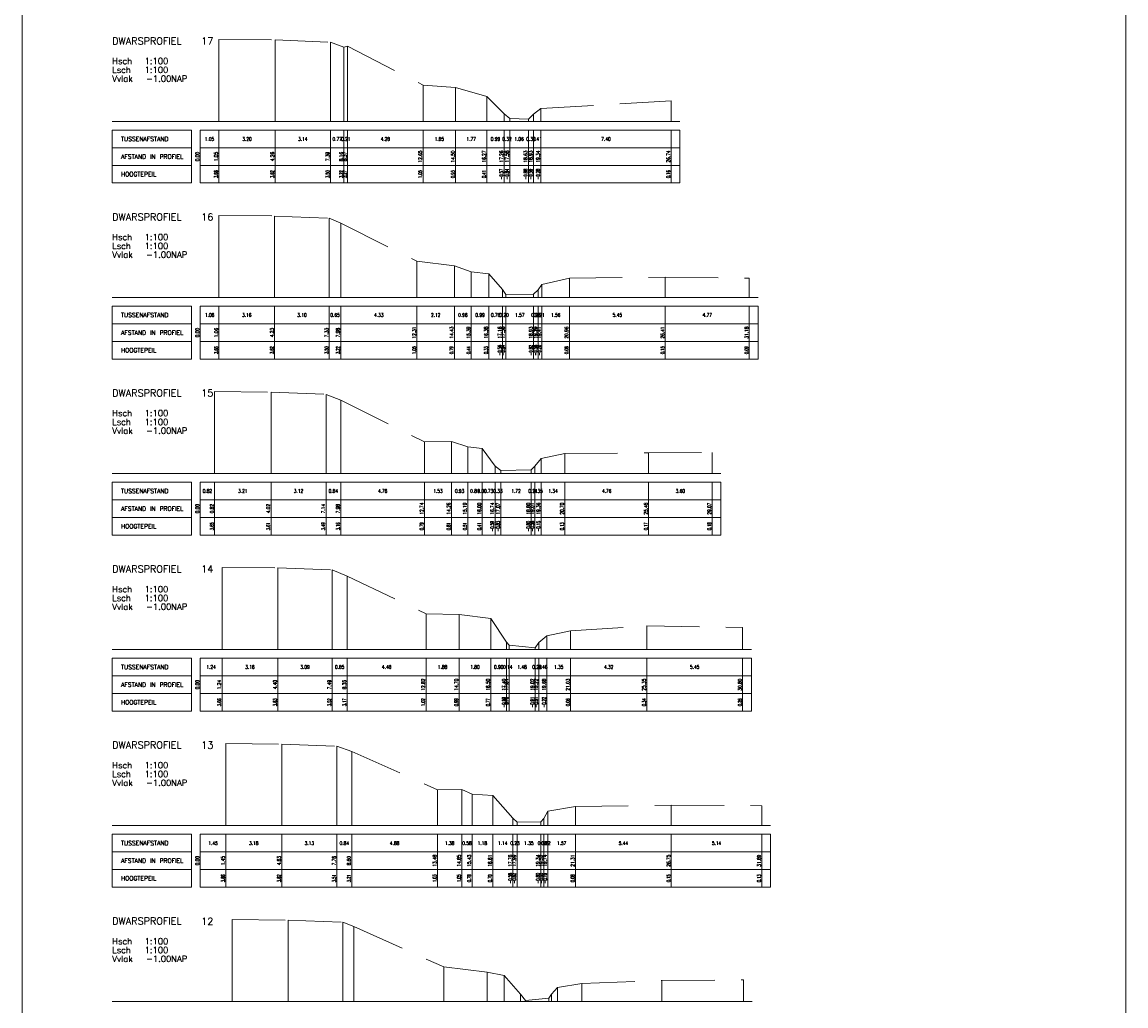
# Model space of a CAD drawing. Header units: metres. Extents: x 102665 to 103901, y 415762 to 419767.
# Tile 17 of 93: x 103575 to 103637, y 417182 to 417238. Entities that reach past the tile are written whole.
import ezdxf
from ezdxf.enums import TextEntityAlignment as Align

# ---------------------------------------------------------------- set-up
doc = ezdxf.new("R2010")
doc.units = ezdxf.units.M
doc.header["$MEASUREMENT"] = 0
doc.linetypes.add('HIDDEN', pattern=[4.5, 3, -1.5])
for name, color, linetype, lineweight in [('DTM-dwarsprofiel', 7, 'Continuous', 0), ('DTM-profiellijn', 7, 'Continuous', 0), ('DTM_01-10-2013_terrestrisch', 165, 'Continuous', 0)]:
    doc.layers.add(name, color=color, linetype=linetype, lineweight=lineweight)
doc.styles.get("Standard").update_dxf_attribs({"font": 'txt.shx'})

msp = doc.modelspace()

# ---------------------------------------------------------------- linework, layer by layer
at = {"layer": 'DTM-dwarsprofiel', "linetype": 'Continuous'}
for p, q in [((103579.747, 417232.519), (103611.984, 417232.519)), ((103584.747, 417231.019), (103584.747, 417232.019)), ((103585.8, 417231.019), (103585.8, 417232.019)), ((103589.003, 417231.019), (103589.003, 417232.019)), ((103592.139, 417231.019), (103592.139, 417232.019)), ((103592.908, 417231.019), (103592.908, 417232.019)), ((103593.119, 417231.019), (103593.119, 417232.019)), ((103597.4, 417231.019), (103597.4, 417232.019)), ((103599.251, 417231.019), (103599.251, 417232.019)), ((103601.02, 417231.019), (103601.02, 417232.019)), ((103602.007, 417231.019), (103602.007, 417232.019)), ((103602.323, 417231.019), (103602.323, 417232.019)), ((103603.379, 417231.019), (103603.379, 417232.019)), ((103603.675, 417231.019), (103603.675, 417232.019)), ((103604.089, 417231.019), (103604.089, 417232.019)), ((103611.484, 417231.019), (103611.484, 417232.019)), ((103579.747, 417222.519), (103616.427, 417222.519)), ((103584.747, 417221.019), (103584.747, 417222.019)), ((103585.808, 417221.019), (103585.808, 417222.019)), ((103588.972, 417221.019), (103588.972, 417222.019)), ((103592.074, 417221.019), (103592.074, 417222.019)), ((103592.725, 417221.019), (103592.725, 417222.019)), ((103597.055, 417221.019), (103597.055, 417222.019)), ((103599.179, 417221.019), (103599.179, 417222.019)), ((103600.141, 417221.019), (103600.141, 417222.019)), ((103601.131, 417221.019), (103601.131, 417222.019)), ((103601.907, 417221.019), (103601.907, 417222.019)), ((103602.104, 417221.019), (103602.104, 417222.019)), ((103603.678, 417221.019), (103603.678, 417222.019)), ((103603.936, 417221.019), (103603.936, 417222.019)), ((103603.945, 417221.019), (103603.945, 417222.019)), ((103604.153, 417221.019), (103604.153, 417222.019)), ((103605.708, 417221.019), (103605.708, 417222.019)), ((103611.156, 417221.019), (103611.156, 417222.019)), ((103615.927, 417221.019), (103615.927, 417222.019)), ((103579.747, 417212.519), (103614.313, 417212.519)), ((103584.747, 417211.019), (103584.747, 417212.019)), ((103585.563, 417211.019), (103585.563, 417212.019)), ((103588.768, 417211.019), (103588.768, 417212.019)), ((103591.89, 417211.019), (103591.89, 417212.019)), ((103592.726, 417211.019), (103592.726, 417212.019)), ((103597.484, 417211.019), (103597.484, 417212.019)), ((103599.01, 417211.019), (103599.01, 417212.019)), ((103599.936, 417211.019), (103599.936, 417212.019)), ((103600.748, 417211.019), (103600.748, 417212.019)), ((103600.752, 417211.019), (103600.752, 417212.019)), ((103601.486, 417211.019), (103601.486, 417212.019)), ((103601.818, 417211.019), (103601.818, 417212.019)), ((103603.542, 417211.019), (103603.542, 417212.019)), ((103603.755, 417211.019), (103603.755, 417212.019)), ((103604.108, 417211.019), (103604.108, 417212.019)), ((103605.448, 417211.019), (103605.448, 417212.019)), ((103610.21, 417211.019), (103610.21, 417212.019)), ((103613.813, 417211.019), (103613.813, 417212.019)), ((103579.747, 417202.519), (103616.049, 417202.519)), ((103584.747, 417201.019), (103584.747, 417202.019)), ((103585.986, 417201.019), (103585.986, 417202.019)), ((103589.15, 417201.019), (103589.15, 417202.019)), ((103592.241, 417201.019), (103592.241, 417202.019)), ((103593.093, 417201.019), (103593.093, 417202.019)), ((103597.568, 417201.019), (103597.568, 417202.019)), ((103599.445, 417201.019), (103599.445, 417202.019)), ((103601.245, 417201.019), (103601.245, 417202.019)), ((103602.145, 417201.019), (103602.145, 417202.019)), ((103602.284, 417201.019), (103602.284, 417202.019)), ((103603.765, 417201.019), (103603.765, 417202.019)), ((103603.969, 417201.019), (103603.969, 417202.019)), ((103604.425, 417201.019), (103604.425, 417202.019)), ((103605.778, 417201.019), (103605.778, 417202.019)), ((103610.102, 417201.019), (103610.102, 417202.019)), ((103615.549, 417201.019), (103615.549, 417202.019)), ((103579.747, 417192.519), (103617.139, 417192.519)), ((103584.747, 417191.019), (103584.747, 417192.019)), ((103586.199, 417191.019), (103586.199, 417192.019)), ((103589.378, 417191.019), (103589.378, 417192.019)), ((103592.508, 417191.019), (103592.508, 417192.019)), ((103593.347, 417191.019), (103593.347, 417192.019)), ((103598.222, 417191.019), (103598.222, 417192.019)), ((103599.6, 417191.019), (103599.6, 417192.019)), ((103600.181, 417191.019), (103600.181, 417192.019)), ((103601.359, 417191.019), (103601.359, 417192.019)), ((103602.503, 417191.019), (103602.503, 417192.019)), ((103602.736, 417191.019), (103602.736, 417192.019)), ((103604.082, 417191.019), (103604.082, 417192.019)), ((103604.264, 417191.019), (103604.264, 417192.019)), ((103604.488, 417191.019), (103604.488, 417192.019)), ((103606.055, 417191.019), (103606.055, 417192.019)), ((103611.498, 417191.019), (103611.498, 417192.019)), ((103616.639, 417191.019), (103616.639, 417192.019)), ((103579.747, 417182.519), (103616.097, 417182.519))]:
    msp.add_line(p, q, dxfattribs=at)
at = {"layer": 'DTM-dwarsprofiel', "color": 7, "linetype": 'Continuous'}
for p, q in [((103579.747, 417232.019), (103579.747, 417229.019)), ((103579.747, 417232.019), (103584.247, 417232.019)), ((103584.247, 417232.019), (103584.247, 417229.019)), ((103584.747, 417232.019), (103584.747, 417229.019)), ((103584.747, 417232.019), (103611.984, 417232.019)), ((103611.984, 417232.019), (103611.984, 417229.019)), ((103579.747, 417231.019), (103584.247, 417231.019)), ((103584.747, 417230.019), (103584.747, 417231.019)), ((103584.747, 417231.019), (103611.984, 417231.019)), ((103585.8, 417230.019), (103585.8, 417231.019)), ((103589.003, 417230.019), (103589.003, 417231.019)), ((103592.139, 417230.019), (103592.139, 417231.019)), ((103592.908, 417230.019), (103592.908, 417231.019)), ((103593.119, 417230.019), (103593.119, 417231.019)), ((103597.4, 417230.019), (103597.4, 417231.019)), ((103599.251, 417230.019), (103599.251, 417231.019)), ((103601.02, 417230.019), (103601.02, 417231.019)), ((103602.007, 417230.019), (103602.007, 417231.019)), ((103602.323, 417230.019), (103602.323, 417231.019)), ((103603.379, 417230.019), (103603.379, 417231.019)), ((103603.675, 417230.019), (103603.675, 417231.019)), ((103604.089, 417230.019), (103604.089, 417231.019)), ((103611.484, 417230.019), (103611.484, 417231.019)), ((103579.747, 417230.019), (103584.247, 417230.019)), ((103584.747, 417230.019), (103611.984, 417230.019)), ((103585.8, 417229.019), (103585.8, 417230.019)), ((103589.003, 417229.019), (103589.003, 417230.019)), ((103592.139, 417229.019), (103592.139, 417230.019)), ((103592.908, 417229.019), (103592.908, 417230.019)), ((103593.119, 417229.019), (103593.119, 417230.019)), ((103597.4, 417229.019), (103597.4, 417230.019)), ((103599.251, 417229.019), (103599.251, 417230.019)), ((103601.02, 417229.019), (103601.02, 417230.019)), ((103602.007, 417229.019), (103602.007, 417230.019)), ((103602.323, 417229.019), (103602.323, 417230.019)), ((103603.379, 417229.019), (103603.379, 417230.019)), ((103603.675, 417229.019), (103603.675, 417230.019)), ((103604.089, 417229.019), (103604.089, 417230.019)), ((103611.484, 417229.019), (103611.484, 417230.019)), ((103579.747, 417229.019), (103584.247, 417229.019)), ((103584.747, 417229.019), (103611.984, 417229.019)), ((103579.747, 417222.019), (103579.747, 417219.019)), ((103579.747, 417222.019), (103584.247, 417222.019)), ((103584.247, 417222.019), (103584.247, 417219.019)), ((103584.747, 417222.019), (103584.747, 417219.019)), ((103584.747, 417222.019), (103616.427, 417222.019)), ((103616.427, 417222.019), (103616.427, 417219.019)), ((103579.747, 417221.019), (103584.247, 417221.019)), ((103584.747, 417220.019), (103584.747, 417221.019)), ((103584.747, 417221.019), (103616.427, 417221.019)), ((103585.808, 417220.019), (103585.808, 417221.019)), ((103588.972, 417220.019), (103588.972, 417221.019)), ((103592.074, 417220.019), (103592.074, 417221.019)), ((103592.725, 417220.019), (103592.725, 417221.019)), ((103597.055, 417220.019), (103597.055, 417221.019)), ((103599.179, 417220.019), (103599.179, 417221.019)), ((103600.141, 417220.019), (103600.141, 417221.019)), ((103601.131, 417220.019), (103601.131, 417221.019)), ((103601.907, 417220.019), (103601.907, 417221.019)), ((103602.104, 417220.019), (103602.104, 417221.019)), ((103603.678, 417220.019), (103603.678, 417221.019)), ((103603.936, 417220.019), (103603.936, 417221.019)), ((103603.945, 417220.019), (103603.945, 417221.019)), ((103604.153, 417220.019), (103604.153, 417221.019)), ((103605.708, 417220.019), (103605.708, 417221.019)), ((103611.156, 417220.019), (103611.156, 417221.019)), ((103615.927, 417220.019), (103615.927, 417221.019)), ((103579.747, 417220.019), (103584.247, 417220.019)), ((103584.747, 417220.019), (103616.427, 417220.019)), ((103585.808, 417219.019), (103585.808, 417220.019)), ((103588.972, 417219.019), (103588.972, 417220.019)), ((103592.074, 417219.019), (103592.074, 417220.019)), ((103592.725, 417219.019), (103592.725, 417220.019)), ((103597.055, 417219.019), (103597.055, 417220.019)), ((103599.179, 417219.019), (103599.179, 417220.019)), ((103600.141, 417219.019), (103600.141, 417220.019)), ((103601.131, 417219.019), (103601.131, 417220.019)), ((103601.907, 417219.019), (103601.907, 417220.019)), ((103602.104, 417219.019), (103602.104, 417220.019)), ((103603.678, 417219.019), (103603.678, 417220.019)), ((103603.936, 417219.019), (103603.936, 417220.019)), ((103603.945, 417219.019), (103603.945, 417220.019)), ((103604.153, 417219.019), (103604.153, 417220.019)), ((103605.708, 417219.019), (103605.708, 417220.019)), ((103611.156, 417219.019), (103611.156, 417220.019)), ((103615.927, 417219.019), (103615.927, 417220.019)), ((103579.747, 417219.019), (103584.247, 417219.019)), ((103584.747, 417219.019), (103616.427, 417219.019)), ((103579.747, 417212.019), (103579.747, 417209.019)), ((103579.747, 417212.019), (103584.247, 417212.019)), ((103584.247, 417212.019), (103584.247, 417209.019)), ((103584.747, 417212.019), (103584.747, 417209.019)), ((103584.747, 417212.019), (103614.313, 417212.019)), ((103614.313, 417212.019), (103614.313, 417209.019)), ((103579.747, 417211.019), (103584.247, 417211.019)), ((103584.747, 417210.019), (103584.747, 417211.019)), ((103584.747, 417211.019), (103614.313, 417211.019)), ((103585.563, 417210.019), (103585.563, 417211.019)), ((103588.768, 417210.019), (103588.768, 417211.019)), ((103591.89, 417210.019), (103591.89, 417211.019)), ((103592.726, 417210.019), (103592.726, 417211.019)), ((103597.484, 417210.019), (103597.484, 417211.019)), ((103599.01, 417210.019), (103599.01, 417211.019)), ((103599.936, 417210.019), (103599.936, 417211.019)), ((103600.748, 417210.019), (103600.748, 417211.019)), ((103600.752, 417210.019), (103600.752, 417211.019)), ((103601.486, 417210.019), (103601.486, 417211.019)), ((103601.818, 417210.019), (103601.818, 417211.019)), ((103603.542, 417210.019), (103603.542, 417211.019)), ((103603.755, 417210.019), (103603.755, 417211.019)), ((103604.108, 417210.019), (103604.108, 417211.019)), ((103605.448, 417210.019), (103605.448, 417211.019)), ((103610.21, 417210.019), (103610.21, 417211.019)), ((103613.813, 417210.019), (103613.813, 417211.019)), ((103579.747, 417210.019), (103584.247, 417210.019)), ((103584.747, 417210.019), (103614.313, 417210.019)), ((103585.563, 417209.019), (103585.563, 417210.019)), ((103588.768, 417209.019), (103588.768, 417210.019)), ((103591.89, 417209.019), (103591.89, 417210.019)), ((103592.726, 417209.019), (103592.726, 417210.019)), ((103597.484, 417209.019), (103597.484, 417210.019)), ((103599.01, 417209.019), (103599.01, 417210.019)), ((103599.936, 417209.019), (103599.936, 417210.019)), ((103600.748, 417209.019), (103600.748, 417210.019)), ((103600.752, 417209.019), (103600.752, 417210.019)), ((103601.486, 417209.019), (103601.486, 417210.019)), ((103601.818, 417209.019), (103601.818, 417210.019)), ((103603.542, 417209.019), (103603.542, 417210.019)), ((103603.755, 417209.019), (103603.755, 417210.019)), ((103604.108, 417209.019), (103604.108, 417210.019)), ((103605.448, 417209.019), (103605.448, 417210.019)), ((103610.21, 417209.019), (103610.21, 417210.019)), ((103613.813, 417209.019), (103613.813, 417210.019)), ((103579.747, 417209.019), (103584.247, 417209.019)), ((103584.747, 417209.019), (103614.313, 417209.019)), ((103579.747, 417202.019), (103579.747, 417199.019)), ((103579.747, 417202.019), (103584.247, 417202.019)), ((103584.247, 417202.019), (103584.247, 417199.019)), ((103584.747, 417202.019), (103584.747, 417199.019)), ((103584.747, 417202.019), (103616.049, 417202.019)), ((103616.049, 417202.019), (103616.049, 417199.019)), ((103579.747, 417201.019), (103584.247, 417201.019)), ((103584.747, 417200.019), (103584.747, 417201.019)), ((103584.747, 417201.019), (103616.049, 417201.019)), ((103585.986, 417200.019), (103585.986, 417201.019)), ((103589.15, 417200.019), (103589.15, 417201.019)), ((103592.241, 417200.019), (103592.241, 417201.019)), ((103593.093, 417200.019), (103593.093, 417201.019)), ((103597.568, 417200.019), (103597.568, 417201.019)), ((103599.445, 417200.019), (103599.445, 417201.019)), ((103601.245, 417200.019), (103601.245, 417201.019)), ((103602.145, 417200.019), (103602.145, 417201.019)), ((103602.284, 417200.019), (103602.284, 417201.019)), ((103603.765, 417200.019), (103603.765, 417201.019)), ((103603.969, 417200.019), (103603.969, 417201.019)), ((103604.425, 417200.019), (103604.425, 417201.019)), ((103605.778, 417200.019), (103605.778, 417201.019)), ((103610.102, 417200.019), (103610.102, 417201.019)), ((103615.549, 417200.019), (103615.549, 417201.019)), ((103579.747, 417200.019), (103584.247, 417200.019)), ((103584.747, 417200.019), (103616.049, 417200.019)), ((103585.986, 417199.019), (103585.986, 417200.019)), ((103589.15, 417199.019), (103589.15, 417200.019)), ((103592.241, 417199.019), (103592.241, 417200.019)), ((103593.093, 417199.019), (103593.093, 417200.019)), ((103597.568, 417199.019), (103597.568, 417200.019)), ((103599.445, 417199.019), (103599.445, 417200.019)), ((103601.245, 417199.019), (103601.245, 417200.019)), ((103602.145, 417199.019), (103602.145, 417200.019)), ((103602.284, 417199.019), (103602.284, 417200.019)), ((103603.765, 417199.019), (103603.765, 417200.019)), ((103603.969, 417199.019), (103603.969, 417200.019)), ((103604.425, 417199.019), (103604.425, 417200.019)), ((103605.778, 417199.019), (103605.778, 417200.019)), ((103610.102, 417199.019), (103610.102, 417200.019)), ((103615.549, 417199.019), (103615.549, 417200.019)), ((103579.747, 417199.019), (103584.247, 417199.019)), ((103584.747, 417199.019), (103616.049, 417199.019)), ((103579.747, 417192.019), (103579.747, 417189.019)), ((103579.747, 417192.019), (103584.247, 417192.019)), ((103584.247, 417192.019), (103584.247, 417189.019)), ((103584.747, 417192.019), (103584.747, 417189.019)), ((103584.747, 417192.019), (103617.139, 417192.019)), ((103617.139, 417192.019), (103617.139, 417189.019)), ((103579.747, 417191.019), (103584.247, 417191.019)), ((103584.747, 417190.019), (103584.747, 417191.019)), ((103584.747, 417191.019), (103617.139, 417191.019)), ((103586.199, 417190.019), (103586.199, 417191.019)), ((103589.378, 417190.019), (103589.378, 417191.019)), ((103592.508, 417190.019), (103592.508, 417191.019)), ((103593.347, 417190.019), (103593.347, 417191.019)), ((103598.222, 417190.019), (103598.222, 417191.019)), ((103599.6, 417190.019), (103599.6, 417191.019)), ((103600.181, 417190.019), (103600.181, 417191.019)), ((103601.359, 417190.019), (103601.359, 417191.019)), ((103602.503, 417190.019), (103602.503, 417191.019)), ((103602.736, 417190.019), (103602.736, 417191.019)), ((103604.082, 417190.019), (103604.082, 417191.019)), ((103604.264, 417190.019), (103604.264, 417191.019)), ((103604.488, 417190.019), (103604.488, 417191.019)), ((103606.055, 417190.019), (103606.055, 417191.019)), ((103611.498, 417190.019), (103611.498, 417191.019)), ((103616.639, 417190.019), (103616.639, 417191.019)), ((103579.747, 417190.019), (103584.247, 417190.019)), ((103584.747, 417190.019), (103617.139, 417190.019)), ((103586.199, 417189.019), (103586.199, 417190.019)), ((103589.378, 417189.019), (103589.378, 417190.019)), ((103592.508, 417189.019), (103592.508, 417190.019)), ((103593.347, 417189.019), (103593.347, 417190.019)), ((103598.222, 417189.019), (103598.222, 417190.019)), ((103599.6, 417189.019), (103599.6, 417190.019)), ((103600.181, 417189.019), (103600.181, 417190.019)), ((103601.359, 417189.019), (103601.359, 417190.019)), ((103602.503, 417189.019), (103602.503, 417190.019)), ((103602.736, 417189.019), (103602.736, 417190.019)), ((103604.082, 417189.019), (103604.082, 417190.019)), ((103604.264, 417189.019), (103604.264, 417190.019)), ((103604.488, 417189.019), (103604.488, 417190.019)), ((103606.055, 417189.019), (103606.055, 417190.019)), ((103611.498, 417189.019), (103611.498, 417190.019)), ((103616.639, 417189.019), (103616.639, 417190.019)), ((103579.747, 417189.019), (103584.247, 417189.019)), ((103584.747, 417189.019), (103617.139, 417189.019))]:
    msp.add_line(p, q, dxfattribs=at)
at = {"layer": 'DTM-profiellijn', "linetype": 'Continuous'}
for p, q in [((103585.8, 417232.519), (103585.8, 417237.175)), ((103589.003, 417232.519), (103589.003, 417237.142)), ((103592.139, 417232.519), (103592.139, 417237.021)), ((103592.908, 417232.519), (103592.908, 417236.742)), ((103593.119, 417232.519), (103593.119, 417236.786)), ((103597.4, 417232.519), (103597.4, 417234.571)), ((103599.251, 417232.519), (103599.251, 417234.446)), ((103601.02, 417232.519), (103601.02, 417233.93)), ((103611.484, 417232.519), (103611.484, 417233.679)), ((103602.007, 417232.519), (103602.007, 417232.947)), ((103603.675, 417232.519), (103603.675, 417232.93)), ((103604.089, 417232.519), (103604.089, 417233.243)), ((103602.323, 417232.519), (103602.323, 417232.681)), ((103603.379, 417232.519), (103603.379, 417232.635)), ((103585.808, 417222.519), (103585.808, 417227.178)), ((103588.972, 417222.519), (103588.972, 417227.142)), ((103592.074, 417222.519), (103592.074, 417227.019)), ((103592.725, 417222.519), (103592.725, 417226.742)), ((103597.055, 417222.519), (103597.055, 417224.57)), ((103599.179, 417222.519), (103599.179, 417224.31)), ((103600.141, 417222.519), (103600.141, 417223.963)), ((103601.131, 417222.519), (103601.131, 417223.85)), ((103605.708, 417222.519), (103605.708, 417223.603)), ((103611.156, 417222.519), (103611.156, 417223.67)), ((103615.927, 417222.519), (103615.927, 417223.613)), ((103601.907, 417222.519), (103601.907, 417222.958)), ((103603.936, 417222.519), (103603.936, 417222.942)), ((103603.945, 417222.519), (103603.945, 417222.941)), ((103604.153, 417222.519), (103604.153, 417223.256)), ((103602.104, 417222.519), (103602.104, 417222.681)), ((103603.678, 417222.519), (103603.678, 417222.7)), ((103585.563, 417212.519), (103585.563, 417217.168)), ((103588.768, 417212.519), (103588.768, 417217.127)), ((103591.89, 417212.519), (103591.89, 417217.008)), ((103592.726, 417212.519), (103592.726, 417216.684)), ((103597.484, 417212.519), (103597.484, 417214.309)), ((103599.01, 417212.519), (103599.01, 417214.327)), ((103599.936, 417212.519), (103599.936, 417214.027)), ((103600.748, 417212.519), (103600.748, 417213.932)), ((103600.752, 417212.519), (103600.752, 417213.93)), ((103605.448, 417212.519), (103605.448, 417213.646)), ((103610.21, 417212.519), (103610.21, 417213.686)), ((103613.813, 417212.519), (103613.813, 417213.703)), ((103601.486, 417212.519), (103601.486, 417212.932)), ((103603.755, 417212.519), (103603.755, 417212.938)), ((103604.108, 417212.519), (103604.108, 417213.37)), ((103601.818, 417212.519), (103601.818, 417212.684)), ((103603.542, 417212.519), (103603.542, 417212.714)), ((103585.986, 417202.519), (103585.986, 417207.184)), ((103589.15, 417202.519), (103589.15, 417207.154)), ((103592.241, 417202.519), (103592.241, 417207.036)), ((103593.093, 417202.519), (103593.093, 417206.688)), ((103597.568, 417202.519), (103597.568, 417204.543)), ((103599.445, 417202.519), (103599.445, 417204.505)), ((103601.245, 417202.519), (103601.245, 417204.287)), ((103605.778, 417202.519), (103605.778, 417203.583)), ((103610.102, 417202.519), (103610.102, 417203.857)), ((103615.549, 417202.519), (103615.549, 417203.776)), ((103602.145, 417202.519), (103602.145, 417202.933)), ((103603.969, 417202.519), (103603.969, 417202.91)), ((103604.425, 417202.519), (103604.425, 417203.301)), ((103602.284, 417202.519), (103602.284, 417202.772)), ((103603.765, 417202.519), (103603.765, 417202.606)), ((103586.199, 417192.519), (103586.199, 417197.175)), ((103589.378, 417192.519), (103589.378, 417197.136)), ((103592.508, 417192.519), (103592.508, 417197.025)), ((103593.347, 417192.519), (103593.347, 417196.729)), ((103598.222, 417192.519), (103598.222, 417194.55)), ((103599.6, 417192.519), (103599.6, 417194.57)), ((103600.181, 417192.519), (103600.181, 417194.3)), ((103601.359, 417192.519), (103601.359, 417194.221)), ((103606.055, 417192.519), (103606.055, 417193.599)), ((103611.498, 417192.519), (103611.498, 417193.665)), ((103616.639, 417192.519), (103616.639, 417193.645)), ((103602.503, 417192.519), (103602.503, 417192.935)), ((103604.264, 417192.519), (103604.264, 417192.92)), ((103604.488, 417192.519), (103604.488, 417193.328)), ((103602.736, 417192.519), (103602.736, 417192.699)), ((103604.082, 417192.519), (103604.082, 417192.723)), ((103586.561, 417182.519), (103586.561, 417187.177)), ((103589.749, 417182.519), (103589.749, 417187.14)), ((103592.85, 417182.519), (103592.85, 417187.026)), ((103593.478, 417182.519), (103593.478, 417186.777)), ((103598.574, 417182.519), (103598.574, 417184.491)), ((103601.048, 417182.519), (103601.048, 417184.181)), ((103602.001, 417182.519), (103602.001, 417184.006)), ((103606.421, 417182.519), (103606.421, 417183.535)), ((103610.966, 417182.519), (103610.966, 417183.716)), ((103615.597, 417182.519), (103615.597, 417183.744)), ((103602.935, 417182.519), (103602.935, 417182.937)), ((103604.693, 417182.519), (103604.693, 417182.946)), ((103605.038, 417182.519), (103605.038, 417183.319)), ((103603.212, 417182.519), (103603.212, 417182.586)), ((103604.537, 417182.519), (103604.537, 417182.707))]:
    msp.add_line(p, q, dxfattribs=at)
at = {"layer": 'DTM-profiellijn', "color": 1, "linetype": 'HIDDEN'}
for points in [[(103585.8, 417237.175), (103589.003, 417237.142), (103592.139, 417237.021), (103592.908, 417236.742), (103593.119, 417236.786), (103597.4, 417234.571), (103599.251, 417234.446), (103601.02, 417233.93), (103602.007, 417232.947), (103602.323, 417232.681), (103603.379, 417232.635), (103603.675, 417232.93), (103604.089, 417233.243), (103611.484, 417233.679)], [(103585.808, 417227.178), (103588.972, 417227.142), (103592.074, 417227.019), (103592.725, 417226.742), (103597.055, 417224.57), (103599.179, 417224.31), (103600.141, 417223.963), (103601.131, 417223.85), (103601.907, 417222.958), (103602.104, 417222.681), (103603.678, 417222.7), (103603.936, 417222.942), (103603.945, 417222.941), (103604.153, 417223.256), (103605.708, 417223.603), (103611.156, 417223.67), (103615.927, 417223.613)], [(103585.563, 417217.168), (103588.768, 417217.127), (103591.89, 417217.008), (103592.726, 417216.684), (103597.484, 417214.309), (103599.01, 417214.327), (103599.936, 417214.027), (103600.748, 417213.932), (103600.752, 417213.93), (103601.486, 417212.932), (103601.818, 417212.684), (103603.542, 417212.714), (103603.755, 417212.938), (103604.108, 417213.37), (103605.448, 417213.646), (103610.21, 417213.686), (103613.813, 417213.703)], [(103585.986, 417207.184), (103589.15, 417207.154), (103592.241, 417207.036), (103593.093, 417206.688), (103597.568, 417204.543), (103599.445, 417204.505), (103601.245, 417204.287), (103602.145, 417202.933), (103602.284, 417202.772), (103603.765, 417202.606), (103603.969, 417202.91), (103604.425, 417203.301), (103605.778, 417203.583), (103610.102, 417203.857), (103615.549, 417203.776)], [(103586.199, 417197.175), (103589.378, 417197.136), (103592.508, 417197.025), (103593.347, 417196.729), (103598.222, 417194.55), (103599.6, 417194.57), (103600.181, 417194.3), (103601.359, 417194.221), (103602.503, 417192.935), (103602.736, 417192.699), (103604.082, 417192.723), (103604.264, 417192.92), (103604.488, 417193.328), (103606.055, 417193.599), (103611.498, 417193.665), (103616.639, 417193.645)], [(103586.561, 417187.177), (103589.749, 417187.14), (103592.85, 417187.026), (103593.478, 417186.777), (103598.574, 417184.491), (103601.048, 417184.181), (103602.001, 417184.006), (103602.935, 417182.937), (103603.212, 417182.586), (103604.537, 417182.707), (103604.693, 417182.946), (103605.038, 417183.319), (103606.421, 417183.535), (103610.966, 417183.716), (103615.597, 417183.744)]]:
    msp.add_lwpolyline(points, dxfattribs=at)
at = {"layer": 'DTM_01-10-2013_terrestrisch'}
msp.add_3dface([(103574.63, 417552.758), (103637.313, 417552.758), (103637.313, 417068.172), (103574.63, 417068.172)], dxfattribs=at)

# ---------------------------------------------------------------- texts
at = {"layer": 'DTM-dwarsprofiel', "color": 6, "linetype": 'ByBlock'}
for p in [(103579.747, 417237.092), (103579.747, 417227.092), (103579.747, 417217.092), (103579.747, 417207.092), (103579.747, 417197.092), (103579.747, 417187.092)]:
    msp.add_text('DWARSPROFIEL', height=0.4, dxfattribs=at).set_placement(p, align=Align.MIDDLE_LEFT)
at = {"layer": 'DTM-dwarsprofiel', "color": 7, "linetype": 'ByBlock'}
for s, p in [('Hsch', (103579.747, 417235.945)), ('Lsch', (103579.747, 417235.445)), ('Vvlak', (103579.747, 417234.945)), ('NAP', (103583.096, 417234.945)), ('Hsch', (103579.747, 417225.945)), ('Lsch', (103579.747, 417225.445)), ('Vvlak', (103579.747, 417224.945)), ('NAP', (103583.096, 417224.945)), ('Hsch', (103579.747, 417215.945)), ('Lsch', (103579.747, 417215.445)), ('Vvlak', (103579.747, 417214.945)), ('NAP', (103583.096, 417214.945)), ('Hsch', (103579.747, 417205.945)), ('Lsch', (103579.747, 417205.445)), ('Vvlak', (103579.747, 417204.945)), ('NAP', (103583.096, 417204.945)), ('Hsch', (103579.747, 417195.945)), ('Lsch', (103579.747, 417195.445)), ('Vvlak', (103579.747, 417194.945)), ('NAP', (103583.096, 417194.945)), ('Hsch', (103579.747, 417185.945)), ('Lsch', (103579.747, 417185.445)), ('Vvlak', (103579.747, 417184.945)), ('NAP', (103583.096, 417184.945))]:
    msp.add_text(s, height=0.35, dxfattribs=at).set_placement(p, align=Align.MIDDLE_LEFT)
at = {"layer": 'DTM-dwarsprofiel'}
for s, p in [('TUSSENAFSTAND', (103580.247, 417231.519)), ('AFSTAND IN PROFIEL', (103580.247, 417230.519)), ('HOOGTEPEIL', (103580.247, 417229.519)), ('TUSSENAFSTAND', (103580.247, 417221.519)), ('AFSTAND IN PROFIEL', (103580.247, 417220.519)), ('HOOGTEPEIL', (103580.247, 417219.519)), ('TUSSENAFSTAND', (103580.247, 417211.519)), ('AFSTAND IN PROFIEL', (103580.247, 417210.519)), ('HOOGTEPEIL', (103580.247, 417209.519)), ('TUSSENAFSTAND', (103580.247, 417201.519)), ('AFSTAND IN PROFIEL', (103580.247, 417200.519)), ('HOOGTEPEIL', (103580.247, 417199.519)), ('TUSSENAFSTAND', (103580.247, 417191.519)), ('AFSTAND IN PROFIEL', (103580.247, 417190.519)), ('HOOGTEPEIL', (103580.247, 417189.519))]:
    msp.add_text(s, height=0.25, dxfattribs=at).set_placement(p, align=Align.MIDDLE_LEFT)
at = {"layer": 'DTM-dwarsprofiel', "width": 0.8}
for s, p in [('1.05', (103585.273, 417231.519)), ('3.20', (103587.401, 417231.519)), ('3.14', (103590.571, 417231.519)), ('0.77', (103592.523, 417231.519)), ('0.21', (103593.013, 417231.519)), ('4.28', (103595.259, 417231.519)), ('1.85', (103598.325, 417231.519)), ('1.77', (103600.135, 417231.519)), ('0.99', (103601.513, 417231.519)), ('0.32', (103602.165, 417231.519)), ('1.06', (103602.851, 417231.519)), ('0.30', (103603.527, 417231.519)), ('0.41', (103603.882, 417231.519)), ('7.40', (103607.786, 417231.519)), ('1.06', (103585.278, 417221.519)), ('3.16', (103587.39, 417221.519)), ('3.10', (103590.523, 417221.519)), ('0.65', (103592.4, 417221.519)), ('4.33', (103594.89, 417221.519)), ('2.12', (103598.117, 417221.519)), ('0.96', (103599.66, 417221.519)), ('0.99', (103600.636, 417221.519)), ('0.78', (103601.519, 417221.519)), ('0.20', (103602.005, 417221.519)), ('1.57', (103602.891, 417221.519)), ('0.26', (103603.807, 417221.519)), ('0.01', (103603.941, 417221.519)), ('0.21', (103604.049, 417221.519)), ('1.56', (103604.931, 417221.519)), ('5.45', (103608.432, 417221.519)), ('4.77', (103613.541, 417221.519)), ('0.82', (103585.155, 417211.519)), ('3.21', (103587.166, 417211.519)), ('3.12', (103590.329, 417211.519)), ('0.84', (103592.308, 417211.519)), ('4.76', (103595.105, 417211.519)), ('1.53', (103598.247, 417211.519)), ('0.93', (103599.473, 417211.519)), ('0.81', (103600.342, 417211.519)), ('0.00', (103600.75, 417211.519)), ('0.73', (103601.119, 417211.519)), ('0.33', (103601.652, 417211.519)), ('1.72', (103602.68, 417211.519)), ('0.21', (103603.649, 417211.519)), ('0.35', (103603.932, 417211.519)), ('1.34', (103604.778, 417211.519)), ('4.76', (103607.829, 417211.519)), ('3.60', (103612.011, 417211.519)), ('1.24', (103585.366, 417201.519)), ('3.16', (103587.568, 417201.519)), ('3.09', (103590.695, 417201.519)), ('0.85', (103592.667, 417201.519)), ('4.48', (103595.331, 417201.519)), ('1.88', (103598.507, 417201.519)), ('1.80', (103600.345, 417201.519)), ('0.90', (103601.695, 417201.519)), ('0.14', (103602.215, 417201.519)), ('1.48', (103603.025, 417201.519)), ('0.20', (103603.867, 417201.519)), ('0.46', (103604.197, 417201.519)), ('1.35', (103605.101, 417201.519)), ('4.32', (103607.94, 417201.519)), ('5.45', (103612.825, 417201.519)), ('1.45', (103585.473, 417191.519)), ('3.18', (103587.788, 417191.519)), ('3.13', (103590.943, 417191.519)), ('0.84', (103592.927, 417191.519)), ('4.88', (103595.785, 417191.519)), ('1.38', (103598.911, 417191.519)), ('0.58', (103599.89, 417191.519)), ('1.18', (103600.77, 417191.519)), ('1.14', (103601.931, 417191.519)), ('0.23', (103602.619, 417191.519)), ('1.35', (103603.409, 417191.519)), ('0.18', (103604.173, 417191.519)), ('0.22', (103604.376, 417191.519)), ('1.57', (103605.272, 417191.519)), ('5.44', (103608.776, 417191.519)), ('5.14', (103614.068, 417191.519))]:
    msp.add_text(s, height=0.2, dxfattribs=at).set_placement(p, align=Align.MIDDLE_CENTER)
at = {"layer": 'DTM-dwarsprofiel', "color": 7}
for s, width, p in [('0.00', 0.8, (103584.747, 417230.519)), ('1.05', 0.8, (103585.8, 417230.519)), ('4.26', 0.8, (103589.003, 417230.519)), ('7.39', 0.8, (103592.139, 417230.519)), ('8.16', 0.8, (103592.908, 417230.519)), ('8.37', 0.8, (103593.119, 417230.519)), ('12.65', 0.8, (103597.4, 417230.519)), ('14.50', 0.8, (103599.251, 417230.519)), ('16.27', 0.8, (103601.02, 417230.519)), ('17.26', 0.8, (103602.007, 417230.519)), ('17.58', 0.8, (103602.323, 417230.519)), ('18.63', 0.8, (103603.379, 417230.519)), ('18.93', 0.8, (103603.675, 417230.519)), ('19.34', 0.8, (103604.089, 417230.519)), ('26.74', 0.8, (103611.484, 417230.519)), ('3.66', 0.6, (103585.8, 417229.519)), ('3.62', 0.6, (103589.003, 417229.519)), ('3.50', 0.6, (103592.139, 417229.519)), ('3.22', 0.6, (103592.908, 417229.519)), ('3.27', 0.6, (103593.119, 417229.519)), ('1.05', 0.6, (103597.4, 417229.519)), ('0.93', 0.6, (103599.251, 417229.519)), ('0.41', 0.6, (103601.02, 417229.519)), ('-0.57', 0.6, (103602.007, 417229.519)), ('-0.84', 0.6, (103602.323, 417229.519)), ('-0.88', 0.6, (103603.379, 417229.519)), ('-0.59', 0.6, (103603.675, 417229.519)), ('-0.28', 0.6, (103604.089, 417229.519)), ('0.16', 0.6, (103611.484, 417229.519)), ('0.00', 0.8, (103584.747, 417220.519)), ('1.06', 0.8, (103585.808, 417220.519)), ('4.23', 0.8, (103588.972, 417220.519)), ('7.33', 0.8, (103592.074, 417220.519)), ('7.98', 0.8, (103592.725, 417220.519)), ('12.31', 0.8, (103597.055, 417220.519)), ('14.43', 0.8, (103599.179, 417220.519)), ('15.39', 0.8, (103600.141, 417220.519)), ('16.38', 0.8, (103601.131, 417220.519)), ('17.16', 0.8, (103601.907, 417220.519)), ('17.36', 0.8, (103602.104, 417220.519)), ('18.93', 0.8, (103603.678, 417220.519)), ('19.19', 0.8, (103603.936, 417220.519)), ('19.20', 0.8, (103603.945, 417220.519)), ('19.41', 0.8, (103604.153, 417220.519)), ('20.96', 0.8, (103605.708, 417220.519)), ('26.41', 0.8, (103611.156, 417220.519)), ('31.18', 0.8, (103615.927, 417220.519)), ('3.66', 0.6, (103585.808, 417219.519)), ('3.62', 0.6, (103588.972, 417219.519)), ('3.50', 0.6, (103592.074, 417219.519)), ('3.22', 0.6, (103592.725, 417219.519)), ('1.05', 0.6, (103597.055, 417219.519)), ('0.79', 0.6, (103599.179, 417219.519)), ('0.44', 0.6, (103600.141, 417219.519)), ('0.33', 0.6, (103601.131, 417219.519)), ('-0.56', 0.6, (103601.907, 417219.519)), ('-0.84', 0.6, (103602.104, 417219.519)), ('-0.82', 0.6, (103603.678, 417219.519)), ('-0.58', 0.6, (103603.936, 417219.519)), ('-0.58', 0.6, (103603.945, 417219.519)), ('-0.26', 0.6, (103604.153, 417219.519)), ('0.08', 0.6, (103605.708, 417219.519)), ('0.15', 0.6, (103611.156, 417219.519)), ('0.09', 0.6, (103615.927, 417219.519)), ('0.00', 0.8, (103584.747, 417210.519)), ('0.82', 0.8, (103585.563, 417210.519)), ('4.02', 0.8, (103588.768, 417210.519)), ('7.14', 0.8, (103591.89, 417210.519)), ('7.98', 0.8, (103592.726, 417210.519)), ('12.74', 0.8, (103597.484, 417210.519)), ('14.26', 0.8, (103599.01, 417210.519)), ('15.19', 0.8, (103599.936, 417210.519)), ('16.00', 0.8, (103600.748, 417210.519)), ('16.00', 0.8, (103600.752, 417210.519)), ('16.74', 0.8, (103601.486, 417210.519)), ('17.07', 0.8, (103601.818, 417210.519)), ('18.80', 0.8, (103603.542, 417210.519)), ('19.01', 0.8, (103603.755, 417210.519)), ('19.36', 0.8, (103604.108, 417210.519)), ('20.70', 0.8, (103605.448, 417210.519)), ('25.46', 0.8, (103610.21, 417210.519)), ('29.07', 0.8, (103613.813, 417210.519)), ('3.65', 0.6, (103585.563, 417209.519)), ('3.61', 0.6, (103588.768, 417209.519)), ('3.49', 0.6, (103591.89, 417209.519)), ('3.16', 0.6, (103592.726, 417209.519)), ('0.79', 0.6, (103597.484, 417209.519)), ('0.81', 0.6, (103599.01, 417209.519)), ('0.51', 0.6, (103599.936, 417209.519)), ('0.41', 0.6, (103600.748, 417209.519)), ('0.41', 0.6, (103600.752, 417209.519)), ('-0.59', 0.6, (103601.486, 417209.519)), ('-0.83', 0.6, (103601.818, 417209.519)), ('-0.80', 0.6, (103603.542, 417209.519)), ('-0.58', 0.6, (103603.755, 417209.519)), ('-0.15', 0.6, (103604.108, 417209.519)), ('0.13', 0.6, (103605.448, 417209.519)), ('0.17', 0.6, (103610.21, 417209.519)), ('0.18', 0.6, (103613.813, 417209.519)), ('0.00', 0.8, (103584.747, 417200.519)), ('1.24', 0.8, (103585.986, 417200.519)), ('4.40', 0.8, (103589.15, 417200.519)), ('7.49', 0.8, (103592.241, 417200.519)), ('8.35', 0.8, (103593.093, 417200.519)), ('12.82', 0.8, (103597.568, 417200.519)), ('14.70', 0.8, (103599.445, 417200.519)), ('16.50', 0.8, (103601.245, 417200.519)), ('17.40', 0.8, (103602.145, 417200.519)), ('17.54', 0.8, (103602.284, 417200.519)), ('19.02', 0.8, (103603.765, 417200.519)), ('19.22', 0.8, (103603.969, 417200.519)), ('19.68', 0.8, (103604.425, 417200.519)), ('21.03', 0.8, (103605.778, 417200.519)), ('25.35', 0.8, (103610.102, 417200.519)), ('30.80', 0.8, (103615.549, 417200.519)), ('3.66', 0.6, (103585.986, 417199.519)), ('3.52', 0.6, (103592.241, 417199.519)), ('3.17', 0.6, (103593.093, 417199.519)), ('1.02', 0.6, (103597.568, 417199.519)), ('0.77', 0.6, (103601.245, 417199.519)), ('-0.59', 0.6, (103602.145, 417199.519)), ('-0.75', 0.6, (103602.284, 417199.519)), ('-0.91', 0.6, (103603.765, 417199.519)), ('-0.61', 0.6, (103603.969, 417199.519)), ('-0.22', 0.6, (103604.425, 417199.519)), ('0.06', 0.6, (103605.778, 417199.519)), ('0.34', 0.6, (103610.102, 417199.519)), ('0.26', 0.6, (103615.549, 417199.519)), ('3.63', 0.6, (103589.15, 417199.519)), ('0.99', 0.6, (103599.445, 417199.519)), ('0.00', 0.8, (103584.747, 417190.519)), ('1.45', 0.8, (103586.199, 417190.519)), ('4.63', 0.8, (103589.378, 417190.519)), ('7.76', 0.8, (103592.508, 417190.519)), ('8.60', 0.8, (103593.347, 417190.519)), ('13.48', 0.8, (103598.222, 417190.519)), ('14.85', 0.8, (103599.6, 417190.519)), ('15.43', 0.8, (103600.181, 417190.519)), ('16.61', 0.8, (103601.359, 417190.519)), ('17.76', 0.8, (103602.503, 417190.519)), ('17.99', 0.8, (103602.736, 417190.519)), ('19.34', 0.8, (103604.082, 417190.519)), ('19.52', 0.8, (103604.264, 417190.519)), ('19.74', 0.8, (103604.488, 417190.519)), ('21.31', 0.8, (103606.055, 417190.519)), ('26.75', 0.8, (103611.498, 417190.519)), ('31.89', 0.8, (103616.639, 417190.519)), ('3.66', 0.6, (103586.199, 417189.519)), ('3.62', 0.6, (103589.378, 417189.519)), ('3.51', 0.6, (103592.508, 417189.519)), ('3.21', 0.6, (103593.347, 417189.519)), ('1.03', 0.6, (103598.222, 417189.519)), ('1.05', 0.6, (103599.6, 417189.519)), ('0.78', 0.6, (103600.181, 417189.519)), ('0.70', 0.6, (103601.359, 417189.519)), ('-0.58', 0.6, (103602.503, 417189.519)), ('-0.82', 0.6, (103602.736, 417189.519)), ('-0.80', 0.6, (103604.082, 417189.519)), ('-0.60', 0.6, (103604.264, 417189.519)), ('-0.19', 0.6, (103604.488, 417189.519)), ('0.08', 0.6, (103606.055, 417189.519)), ('0.15', 0.6, (103611.498, 417189.519)), ('0.13', 0.6, (103616.639, 417189.519))]:
    msp.add_text(s, height=0.2, rotation=90, dxfattribs=dict(at, width=width)).set_placement(p, align=Align.BOTTOM_CENTER)
at = {"layer": 'DTM-dwarsprofiel', "color": 6, "linetype": 'ByBlock'}
for tag, p in [('17', (103584.803, 417237.083)), ('16', (103584.803, 417227.083)), ('15', (103584.803, 417217.083)), ('14', (103584.803, 417207.083)), ('13', (103584.803, 417197.083)), ('12', (103584.803, 417187.083))]:
    msp.add_attdef(tag, text='', height=0.4, dxfattribs=at).set_placement(p, align=Align.MIDDLE_LEFT)
at = {"layer": 'DTM-dwarsprofiel', "linetype": 'ByBlock'}
for tag, p in [('1:100', (103581.587, 417235.945)), ('1:100', (103581.587, 417235.445)), ('-1.00', (103581.668, 417234.945)), ('1:100', (103581.587, 417225.945)), ('1:100', (103581.587, 417225.445)), ('-1.00', (103581.668, 417224.945)), ('1:100', (103581.587, 417215.945)), ('1:100', (103581.587, 417215.445)), ('-1.00', (103581.668, 417214.945)), ('1:100', (103581.587, 417205.945)), ('1:100', (103581.587, 417205.445)), ('-1.00', (103581.668, 417204.945)), ('1:100', (103581.587, 417195.945)), ('1:100', (103581.587, 417195.445)), ('-1.00', (103581.668, 417194.945)), ('1:100', (103581.587, 417185.945)), ('1:100', (103581.587, 417185.445)), ('-1.00', (103581.668, 417184.945))]:
    msp.add_attdef(tag, text='', height=0.35, dxfattribs=at).set_placement(p, align=Align.MIDDLE_LEFT)

doc.saveas('drawing.dxf')
